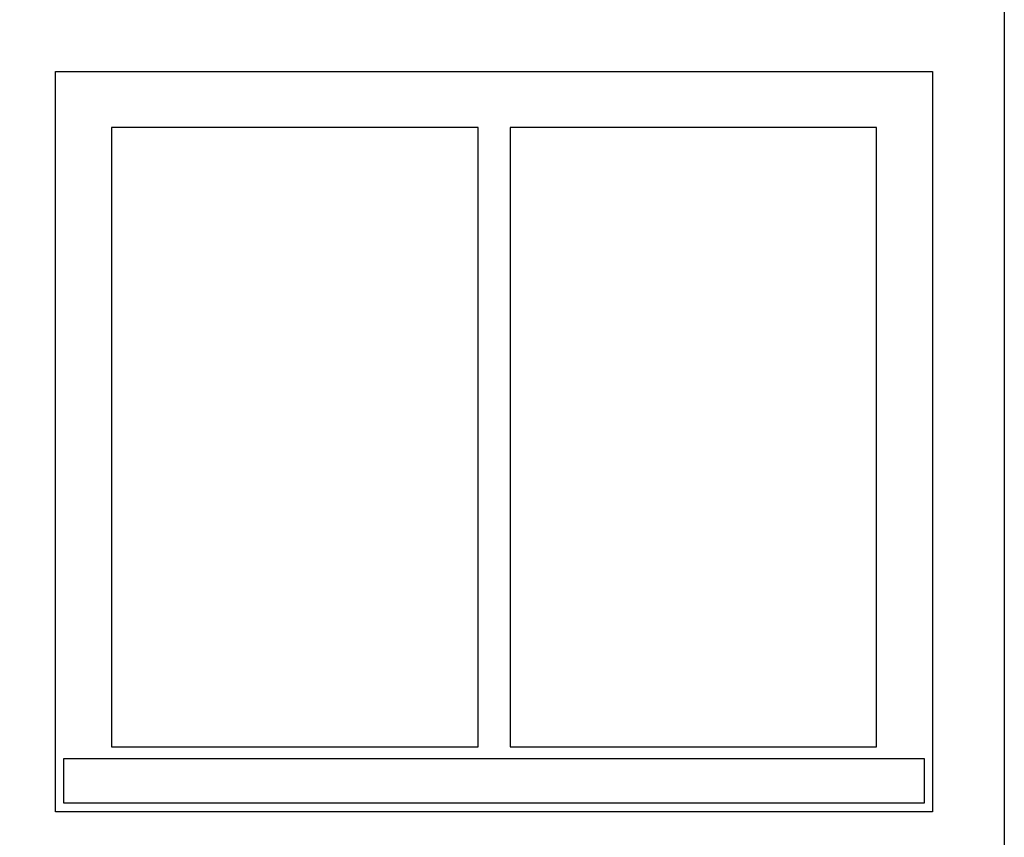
# Model space of a CAD drawing. Extents: x 0 to 286551, y -50 to 581131.
# Tile 61 of 207: x 112711 to 113943, y 558489 to 559512. Entities that reach past the tile are written whole.
import ezdxf

# ---------------------------------------------------------------- set-up
doc = ezdxf.new("R2010")
doc.units = 0
doc.header["$MEASUREMENT"] = 0
for name, color, linetype in [('0.13', 5, 'CONTINUOUS'), ('0.18', 1, 'CONTINUOUS'), ('0.25', 2, 'CONTINUOUS')]:
    doc.layers.add(name, color=color, linetype=linetype)

msp = doc.modelspace()

# ---------------------------------------------------------------- linework, layer by layer
at = {"layer": '0.13'}
msp.add_lwpolyline([(113843.4, 558587.2), (112765.9, 558587.2), (112765.9, 558532.2), (113843.4, 558532.2)], close=True, dxfattribs=at)
at = {"layer": '0.18'}
for points in [[(113853.4, 558521.2), (112755.9, 558521.2), (112755.9, 559447.2), (113853.4, 559447.2)], [(113284.7, 559377.2), (112825.9, 559377.2), (112825.9, 558602.2), (113284.7, 558602.2)], [(113783.4, 559377.2), (113324.7, 559377.2), (113324.7, 558602.2), (113783.4, 558602.2)]]:
    msp.add_lwpolyline(points, close=True, dxfattribs=at)
at = {"layer": '0.25'}
msp.add_lwpolyline([(113943.4, 556727.2), (111478.4, 556727.2), (111478.4, 559537.2), (113943.4, 559537.2)], close=True, dxfattribs=at)

doc.saveas('drawing.dxf')
